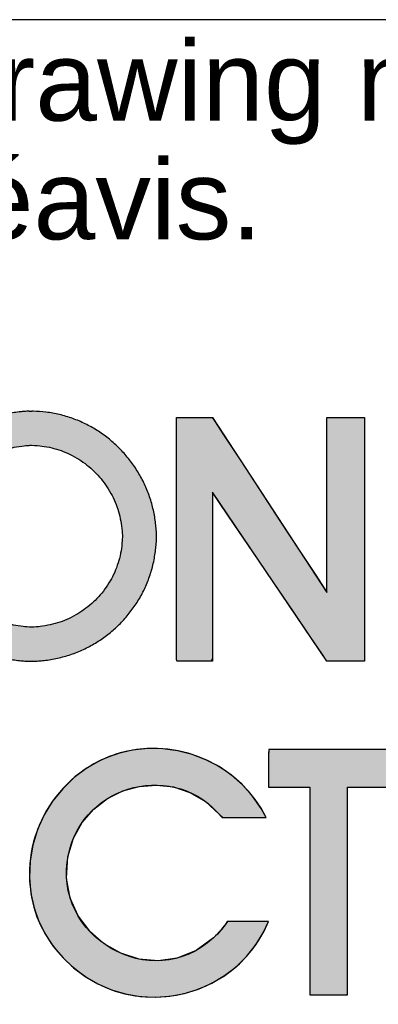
# Model space of a CAD drawing. Header units: inches. Extents: x 0 to 16.1, y 0 to 12.
# Tile 6 of 12: x 14.436 to 14.814, y 0.895 to 1.932. Entities that reach past the tile are written whole.
import ezdxf

# ---------------------------------------------------------------- set-up
doc = ezdxf.new("R2010")
doc.units = ezdxf.units.IN
doc.header["$MEASUREMENT"] = 0
doc.layers.add('Default', color=7, linetype='Continuous')

# ---------------------------------------------------------------- blocks, each defined once
blk = doc.blocks.new('block_2')
at = {"layer": 'Default', "linetype": 'Continuous'}
for points in [[(0.24683, 0.05811), (0.23145, 0.04686), (0.215, 0.04023), (0.1981, 0.03788), (0.18134, 0.03942), (0.16533, 0.04452), (0.15068, 0.05279), (0.13798, 0.06387), (0.12784, 0.07742), (0.12087, 0.09305), (0.11767, 0.11041), (0.11884, 0.12913), (0.1237, 0.14549), (0.13141, 0.15943), (0.14153, 0.17108), (0.15359, 0.18031), (0.16711, 0.187), (0.1816, 0.19102), (0.19658, 0.19224), (0.21158, 0.19054), (0.22611, 0.18578), (0.2397, 0.17786), (0.25187, 0.16663), (0.25487, 0.16367), (0.25699, 0.16367), (0.2604, 0.16367), (0.26474, 0.16367), (0.2697, 0.16367), (0.27491, 0.16367), (0.28006, 0.16367), (0.28478, 0.16367), (0.28875, 0.16367), (0.29163, 0.16367), (0.29307, 0.16367), (0.28884, 0.17158), (0.28122, 0.18255), (0.2724, 0.19238), (0.26252, 0.201), (0.25172, 0.20837), (0.24015, 0.21442), (0.22795, 0.21909), (0.21526, 0.22232), (0.20223, 0.22406), (0.189, 0.22424), (0.17572, 0.2228), (0.16193, 0.2195), (0.1484, 0.21424), (0.13587, 0.2073), (0.12445, 0.19884), (0.11426, 0.18903), (0.1054, 0.17802), (0.09799, 0.16599), (0.09213, 0.1531), (0.08795, 0.13951), (0.08555, 0.1254), (0.08504, 0.11092), (0.08631, 0.09702), (0.08907, 0.08441), (0.0934, 0.07235), (0.09917, 0.06095), (0.10626, 0.05031), (0.11454, 0.04056), (0.12388, 0.03179), (0.13415, 0.02413), (0.14525, 0.01768), (0.15702, 0.01255), (0.16937, 0.00885), (0.18226, 0.00665), (0.19546, 0.00598), (0.20851, 0.00687), (0.22126, 0.00926), (0.23358, 0.0131), (0.24533, 0.01832), (0.25638, 0.02486), (0.26659, 0.03267), (0.27583, 0.04167), (0.28396, 0.05181), (0.29085, 0.06302), (0.29522, 0.07245), (0.29404, 0.07245), (0.2915, 0.07245), (0.28789, 0.07245), (0.28355, 0.07245), (0.27879, 0.07245), (0.27392, 0.07245), (0.26926, 0.07245), (0.26513, 0.07245), (0.26184, 0.07245), (0.25972, 0.07245), (0.25895, 0.07229), (0.25798, 0.07089), (0.25698, 0.06951), (0.25596, 0.06815), (0.25491, 0.06681), (0.25383, 0.06549), (0.25272, 0.0642), (0.25159, 0.06293), (0.25044, 0.06169), (0.24926, 0.06047), (0.24806, 0.05928)], [(0.29526, 0.19042), (0.29609, 0.19042), (0.29835, 0.19042), (0.30175, 0.19042), (0.30595, 0.19042), (0.31064, 0.19042), (0.31551, 0.19042), (0.32023, 0.19042), (0.3245, 0.19042), (0.328, 0.19042), (0.33041, 0.19042), (0.33141, 0.19042), (0.33142, 0.1871), (0.33142, 0.17639), (0.33142, 0.15982), (0.33142, 0.139), (0.33142, 0.11552), (0.33142, 0.09097), (0.33142, 0.06696), (0.33142, 0.04507), (0.33142, 0.02691), (0.33142, 0.01407), (0.33142, 0.00815), (0.33188, 0.00793), (0.33369, 0.00793), (0.33659, 0.00793), (0.34029, 0.00793), (0.34451, 0.00793), (0.34895, 0.00793), (0.35332, 0.00793), (0.35735, 0.00793), (0.36073, 0.00793), (0.36317, 0.00793), (0.3644, 0.00793), (0.36449, 0.00983), (0.36449, 0.01902), (0.36449, 0.03442), (0.36449, 0.05444), (0.36449, 0.07746), (0.36449, 0.10191), (0.36449, 0.12618), (0.36449, 0.14868), (0.36449, 0.16781), (0.36449, 0.18197), (0.36449, 0.18956), (0.36476, 0.19042), (0.36647, 0.19042), (0.36949, 0.19042), (0.37349, 0.19042), (0.37813, 0.19042), (0.3831, 0.19042), (0.38808, 0.19042), (0.39272, 0.19042), (0.39672, 0.19042), (0.39973, 0.19042), (0.40145, 0.19042), (0.40172, 0.19057), (0.40172, 0.19195), (0.40172, 0.19451), (0.40172, 0.19798), (0.40172, 0.20205), (0.40172, 0.20645), (0.40172, 0.21088), (0.40172, 0.21505), (0.40172, 0.21867), (0.40172, 0.22146), (0.40172, 0.22313), (0.39941, 0.22347), (0.39247, 0.22347), (0.38554, 0.22347), (0.3786, 0.22347), (0.37167, 0.22347), (0.36474, 0.22347), (0.3578, 0.22347), (0.35087, 0.22347), (0.34394, 0.22347), (0.337, 0.22347), (0.33007, 0.22347), (0.32409, 0.22347), (0.32146, 0.22347), (0.31882, 0.22347), (0.31618, 0.22347), (0.31354, 0.22347), (0.31091, 0.22347), (0.30827, 0.22347), (0.30563, 0.22347), (0.30299, 0.22347), (0.30036, 0.22347), (0.29772, 0.22347), (0.29538, 0.22346), (0.29532, 0.22263), (0.29528, 0.22063), (0.29525, 0.21769), (0.29524, 0.21408), (0.29523, 0.21003), (0.29523, 0.20579), (0.29524, 0.20161), (0.29524, 0.19774), (0.29525, 0.19442), (0.29526, 0.19189)]]:
    blk.add_hatch(color=7, dxfattribs=at).paths.add_polyline_path(points)
at = {"layer": 'Default', "color": 7, "linetype": 'Continuous'}
blk.add_lwpolyline([(0.24683, 0.05811), (0.23145, 0.04686), (0.215, 0.04023), (0.1981, 0.03788), (0.18134, 0.03942), (0.16533, 0.04452), (0.15068, 0.05279), (0.13798, 0.06387), (0.12784, 0.07742), (0.12087, 0.09305), (0.11767, 0.11041), (0.11884, 0.12913), (0.1237, 0.14549), (0.13141, 0.15943), (0.14153, 0.17108), (0.15359, 0.18031), (0.16711, 0.187), (0.1816, 0.19102), (0.19658, 0.19224), (0.21158, 0.19054), (0.22611, 0.18578), (0.2397, 0.17786), (0.25187, 0.16663), (0.25487, 0.16367), (0.25699, 0.16367), (0.2604, 0.16367), (0.26474, 0.16367), (0.2697, 0.16367), (0.27491, 0.16367), (0.28006, 0.16367), (0.28478, 0.16367), (0.28875, 0.16367), (0.29163, 0.16367), (0.29307, 0.16367), (0.28884, 0.17158), (0.28122, 0.18255), (0.2724, 0.19238), (0.26252, 0.201), (0.25172, 0.20837), (0.24015, 0.21442), (0.22795, 0.21909), (0.21526, 0.22232), (0.20223, 0.22406), (0.189, 0.22424), (0.17572, 0.2228), (0.16193, 0.2195), (0.1484, 0.21424), (0.13587, 0.2073), (0.12445, 0.19884), (0.11426, 0.18903), (0.1054, 0.17802), (0.09799, 0.16599), (0.09213, 0.1531), (0.08795, 0.13951), (0.08555, 0.1254), (0.08504, 0.11092), (0.08631, 0.09702), (0.08907, 0.08441), (0.0934, 0.07235), (0.09917, 0.06095), (0.10626, 0.05031), (0.11454, 0.04056), (0.12388, 0.03179), (0.13415, 0.02413), (0.14525, 0.01768), (0.15702, 0.01255), (0.16937, 0.00885), (0.18226, 0.00665), (0.19546, 0.00598), (0.20851, 0.00687), (0.22126, 0.00926), (0.23358, 0.0131), (0.24533, 0.01832), (0.25638, 0.02486), (0.26659, 0.03267), (0.27583, 0.04167), (0.28396, 0.05181), (0.29085, 0.06302), (0.29522, 0.07245), (0.29404, 0.07245), (0.2915, 0.07245), (0.28789, 0.07245), (0.28355, 0.07245), (0.27879, 0.07245), (0.27392, 0.07245), (0.26926, 0.07245), (0.26513, 0.07245), (0.26184, 0.07245), (0.25972, 0.07245), (0.25895, 0.07229), (0.25798, 0.07089), (0.25698, 0.06951), (0.25596, 0.06815), (0.25491, 0.06681), (0.25383, 0.06549), (0.25272, 0.0642), (0.25159, 0.06293), (0.25044, 0.06169), (0.24926, 0.06047), (0.24806, 0.05928), (0.24683, 0.05811)], close=True, dxfattribs=at)
blk.add_lwpolyline([(0.39247, 0.22347), (0.38554, 0.22347), (0.3786, 0.22347), (0.37167, 0.22347), (0.36474, 0.22347), (0.3578, 0.22347), (0.35087, 0.22347), (0.34394, 0.22347), (0.337, 0.22347), (0.33007, 0.22347), (0.32409, 0.22347), (0.32146, 0.22347), (0.31882, 0.22347), (0.31618, 0.22347), (0.31354, 0.22347), (0.31091, 0.22347), (0.30827, 0.22347), (0.30563, 0.22347), (0.30299, 0.22347), (0.30036, 0.22347), (0.29772, 0.22347), (0.29538, 0.22346), (0.29532, 0.22263), (0.29528, 0.22063), (0.29525, 0.21769), (0.29524, 0.21408), (0.29523, 0.21003), (0.29523, 0.20579), (0.29524, 0.20161), (0.29524, 0.19774), (0.29525, 0.19442), (0.29526, 0.19189), (0.29526, 0.19042), (0.29526, 0.19042), (0.29609, 0.19042), (0.29835, 0.19042), (0.30175, 0.19042), (0.30595, 0.19042), (0.31064, 0.19042), (0.31551, 0.19042), (0.32023, 0.19042), (0.3245, 0.19042), (0.328, 0.19042), (0.33041, 0.19042), (0.33141, 0.19042), (0.33142, 0.1871), (0.33142, 0.17639), (0.33142, 0.15982), (0.33142, 0.139), (0.33142, 0.11552), (0.33142, 0.09097), (0.33142, 0.06696), (0.33142, 0.04507), (0.33142, 0.02691), (0.33142, 0.01407), (0.33142, 0.00815), (0.33188, 0.00793), (0.33369, 0.00793), (0.33659, 0.00793), (0.34029, 0.00793), (0.34451, 0.00793), (0.34895, 0.00793), (0.35332, 0.00793), (0.35735, 0.00793), (0.36073, 0.00793), (0.36317, 0.00793), (0.3644, 0.00793), (0.36449, 0.00983), (0.36449, 0.01902), (0.36449, 0.03442), (0.36449, 0.05444), (0.36449, 0.07746), (0.36449, 0.10191), (0.36449, 0.12618), (0.36449, 0.14868), (0.36449, 0.16781), (0.36449, 0.18197), (0.36449, 0.18956), (0.36476, 0.19042), (0.36647, 0.19042), (0.36949, 0.19042), (0.37349, 0.19042), (0.37813, 0.19042), (0.3831, 0.19042), (0.38808, 0.19042), (0.39272, 0.19042)], dxfattribs=at)
for points, knots in [([(0.29317, 0.16367), (0.27083, 0.20894), (0.21875, 0.23279), (0.16984, 0.22163), (0.11624, 0.20938), (0.07967, 0.1572), (0.08561, 0.10278), (0.08997, 0.05451), (0.13028, 0.01424), (0.17784, 0.00724), (0.22689, -0.00026), (0.27634, 0.02614), (0.29526, 0.07245)], [0, 0, 0, 0, 0.25, 0.25, 0.25, 0.5, 0.5, 0.5, 0.75, 0.75, 0.75, 1, 1, 1, 1]), ([(0.40172, 0.22347), (0.37603, 0.22347), (0.35036, 0.22347), (0.32468, 0.22347), (0.31491, 0.22347), (0.30514, 0.22347), (0.29538, 0.22347), (0.29514, 0.22347), (0.29526, 0.19364), (0.29526, 0.19042)], [0, 0, 0, 0, 0.333333, 0.333333, 0.333333, 0.666667, 0.666667, 0.666667, 1, 1, 1, 1]), ([(0.24683, 0.05811), (0.19257, 0.0074), (0.10403, 0.05945), (0.11926, 0.13128), (0.13251, 0.19393), (0.21412, 0.21437), (0.25433, 0.16367)], [0, 0, 0, 0, 0.5, 0.5, 0.5, 1, 1, 1, 1])]:
    blk.add_open_spline(points, degree=3, knots=knots, dxfattribs=at)
for points in [[(0.29526, 0.19042), (0.29526, 0.19042), (0.33142, 0.19042), (0.33142, 0.19042)], [(0.33142, 0.19042), (0.33142, 0.19042), (0.33142, 0.00793), (0.33142, 0.00793)], [(0.36449, 0.00793), (0.36449, 0.00793), (0.36449, 0.19042), (0.36449, 0.19042)], [(0.36449, 0.19042), (0.36449, 0.19042), (0.40172, 0.19042), (0.40172, 0.19042)], [(0.25433, 0.16367), (0.25433, 0.16367), (0.29317, 0.16367), (0.29317, 0.16367)], [(0.25906, 0.07245), (0.25552, 0.06721), (0.25142, 0.06238), (0.24683, 0.05811)], [(0.29526, 0.07245), (0.29526, 0.07245), (0.25906, 0.07245), (0.25906, 0.07245)], [(0.33142, 0.00793), (0.33142, 0.00793), (0.36449, 0.00793), (0.36449, 0.00793)]]:
    blk.add_open_spline(points, degree=3, dxfattribs=at)
blk = doc.blocks.new('Block1')
at = {"layer": 'Default', "linetype": 'Continuous'}
h = blk.add_hatch(color=7, dxfattribs=at)
edge = h.paths.add_edge_path()
edge.add_spline(control_points=[(2.17777, 1.22006), (2.17707, 1.22003), (2.17586, 1.21996), (2.17326, 1.21981), (2.17188, 1.21972), (2.16649, 1.2191), (2.16251, 1.21853), (2.15431, 1.2168), (2.15052, 1.21575), (2.14263, 1.21308), (2.13899, 1.2116), (2.13155, 1.20809), (2.12809, 1.20619), (2.12115, 1.2019), (2.1179, 1.19962), (2.11151, 1.19462), (2.10851, 1.19199), (2.10271, 1.18634), (2.09999, 1.18339), (2.09483, 1.17716), (2.09244, 1.17393), (2.08796, 1.16717), (2.08592, 1.1637), (2.08218, 1.15646), (2.08053, 1.1528), (2.07758, 1.14515), (2.07633, 1.14132), (2.07423, 1.13331), (2.07342, 1.12936), (2.07222, 1.12107), (2.07187, 1.11702), (2.07163, 1.10864), (2.07175, 1.10464), (2.07244, 1.09649), (2.073, 1.09271), (2.07456, 1.08492), (2.07551, 1.08124), (2.07788, 1.07375), (2.07922, 1.07021), (2.08235, 1.06308), (2.08405, 1.05969), (2.08788, 1.05297), (2.08993, 1.04977), (2.0944, 1.04351), (2.09676, 1.04053), (2.10184, 1.03477), (2.10449, 1.03205), (2.11013, 1.02683), (2.11303, 1.02441), (2.11919, 1.01978), (2.12231, 1.01768), (2.12894, 1.01371), (2.13225, 1.01195), (2.13932, 1.00868), (2.14278, 1.00729), (2.15023, 1.00479), (2.15382, 1.00379), (2.16158, 1.00211), (2.16531, 1.00153), (2.17078, 1.00091), (2.17228, 1.0008), (2.17542, 1.00061), (2.17706, 1.00052), (2.18311, 1.00055), (2.18447, 1.00065), (2.18743, 1.00086), (2.18904, 1.00098), (2.19476, 1.00167), (2.19872, 1.00231), (2.20667, 1.00406), (2.21047, 1.00513), (2.21812, 1.00772), (2.22176, 1.00918), (2.22901, 1.01256), (2.23247, 1.0144), (2.23927, 1.0185), (2.24251, 1.02069), (2.24882, 1.02546), (2.2518, 1.02798), (2.25757, 1.03338), (2.26026, 1.03619), (2.26543, 1.04217), (2.26782, 1.04524), (2.27234, 1.05176), (2.27438, 1.05506), (2.27819, 1.06207), (2.27986, 1.06557), (2.28292, 1.07302), (2.2842, 1.07669), (2.28643, 1.08452), (2.2873, 1.08835), (2.28834, 1.09448), (2.28858, 1.09639), (2.28901, 1.10011), (2.2892, 1.10192), (2.28946, 1.10479), (2.2895, 1.10578), (2.28957, 1.1077), (2.2896, 1.10862), (2.28962, 1.11118), (2.2896, 1.11176), (2.28956, 1.11311), (2.28953, 1.11388), (2.28931, 1.11645), (2.28915, 1.1182), (2.28878, 1.12184), (2.28858, 1.12372), (2.28763, 1.12986), (2.28683, 1.13371), (2.28472, 1.14159), (2.2835, 1.14532), (2.28057, 1.15283), (2.27894, 1.1564), (2.27524, 1.1635), (2.27324, 1.16688), (2.26884, 1.17351), (2.26649, 1.17667), (2.26142, 1.18279), (2.25876, 1.18568), (2.25308, 1.19123), (2.25013, 1.19383), (2.2439, 1.19877), (2.2407, 1.20104), (2.23396, 1.2053), (2.23055, 1.20721), (2.22333, 1.21074), (2.21974, 1.21227), (2.21211, 1.21501), (2.20837, 1.21613), (2.20038, 1.21801), (2.19651, 1.2187), (2.18869, 1.21963), (2.18514, 1.21982), (2.18086, 1.22009), (2.18045, 1.22011), (2.18004, 1.22013)], knot_values=[0, 0, 0, 0, 0.006253, 0.006253, 0.012505, 0.012505, 0.030829, 0.030829, 0.048882, 0.048882, 0.066764, 0.066764, 0.084548, 0.084548, 0.102286, 0.102286, 0.120012, 0.120012, 0.137747, 0.137747, 0.15551, 0.15551, 0.173315, 0.173315, 0.191184, 0.191184, 0.20915, 0.20915, 0.227262, 0.227262, 0.245593, 0.245593, 0.263702, 0.263702, 0.281026, 0.281026, 0.298163, 0.298163, 0.315172, 0.315172, 0.332097, 0.332097, 0.348969, 0.348969, 0.365805, 0.365805, 0.382621, 0.382621, 0.39943, 0.39943, 0.41625, 0.41625, 0.433104, 0.433104, 0.450033, 0.450033, 0.467091, 0.467091, 0.484355, 0.484355, 0.491212, 0.491212, 0.49807, 0.49807, 0.505746, 0.505746, 0.513421, 0.513421, 0.531337, 0.531337, 0.549023, 0.549023, 0.566548, 0.566548, 0.583962, 0.583962, 0.601305, 0.601305, 0.618607, 0.618607, 0.635893, 0.635893, 0.65319, 0.65319, 0.67053, 0.67053, 0.687954, 0.687954, 0.705517, 0.705517, 0.72329, 0.72329, 0.732328, 0.732328, 0.741367, 0.741367, 0.744906, 0.744906, 0.748446, 0.748446, 0.750825, 0.750825, 0.753204, 0.753204, 0.762224, 0.762224, 0.771244, 0.771244, 0.789037, 0.789037, 0.806664, 0.806664, 0.824184, 0.824184, 0.841639, 0.841639, 0.859056, 0.859056, 0.876456, 0.876456, 0.893855, 0.893855, 0.91127, 0.91127, 0.928728, 0.928728, 0.946265, 0.946265, 0.963936, 0.963936, 0.981815, 0.981815, 0.998218, 0.998218, 1, 1, 1, 1], degree=3, periodic=0)
edge.add_line((2.18004, 1.22013), (2.17777, 1.22006))
edge = h.paths.add_edge_path()
edge.add_spline(control_points=[(2.17867, 1.19007), (2.17774, 1.19001), (2.17497, 1.18989), (2.17104, 1.18945), (2.16692, 1.18883), (2.16235, 1.18787), (2.15839, 1.18678), (2.15398, 1.18529), (2.15021, 1.18376), (2.14597, 1.18176), (2.14241, 1.17982), (2.13838, 1.17732), (2.13507, 1.17501), (2.1313, 1.17205), (2.12826, 1.16939), (2.12479, 1.16601), (2.12205, 1.16304), (2.11895, 1.15929), (2.11654, 1.15604), (2.11384, 1.15197), (2.11179, 1.14848), (2.10955, 1.14415), (2.10788, 1.14044), (2.10614, 1.13592), (2.10487, 1.13203), (2.10365, 1.12736), (2.10282, 1.12332), (2.10213, 1.11853), (2.10177, 1.11438), (2.10163, 1.10958), (2.10175, 1.10546), (2.10215, 1.10084), (2.10271, 1.09694), (2.1036, 1.09249), (2.10458, 1.08872), (2.10595, 1.08439), (2.10732, 1.08077), (2.10915, 1.07659), (2.11088, 1.07315), (2.11315, 1.06916), (2.11522, 1.06593), (2.11789, 1.06219), (2.12028, 1.05919), (2.12332, 1.05573), (2.12599, 1.05299), (2.12935, 1.04988), (2.13229, 1.04743), (2.13593, 1.0447), (2.1391, 1.04256), (2.14296, 1.04024), (2.14635, 1.03845), (2.15039, 1.03657), (2.15397, 1.03515), (2.15816, 1.03374), (2.1619, 1.0327), (2.16621, 1.03177), (2.17009, 1.03116), (2.17403, 1.03072), (2.17703, 1.03056), (2.18013, 1.03041), (2.18199, 1.03056), (2.18545, 1.03076), (2.18987, 1.03128), (2.1939, 1.03193), (2.19855, 1.03296), (2.20242, 1.03404), (2.2069, 1.03556), (2.2106, 1.03705), (2.21488, 1.03904), (2.21838, 1.0409), (2.22243, 1.04334), (2.2257, 1.04555), (2.22946, 1.0484), (2.23247, 1.05094), (2.23591, 1.05416), (2.23864, 1.057), (2.24171, 1.06055), (2.24412, 1.06366), (2.24678, 1.0675), (2.24886, 1.07086), (2.25108, 1.07494), (2.25279, 1.07852), (2.25455, 1.08281), (2.25586, 1.08659), (2.25714, 1.09106), (2.25803, 1.09501), (2.25879, 1.09966), (2.25923, 1.10375), (2.25955, 1.10706), (2.25959, 1.1086), (2.25963, 1.11021), (2.25962, 1.1109), (2.25959, 1.11195), (2.25933, 1.11493), (2.25895, 1.11902), (2.25826, 1.12368), (2.25743, 1.12764), (2.25622, 1.13218), (2.25497, 1.13599), (2.25326, 1.14038), (2.25161, 1.14401), (2.24942, 1.14821), (2.2474, 1.15163), (2.24476, 1.15559), (2.24239, 1.15877), (2.23935, 1.16245), (2.23666, 1.16537), (2.23325, 1.16871), (2.23028, 1.17132), (2.22655, 1.17427), (2.22332, 1.17657), (2.21933, 1.17909), (2.21586, 1.18103), (2.21165, 1.18309), (2.20798, 1.18465), (2.2036, 1.18623), (2.19974, 1.18738), (2.19521, 1.18845), (2.19121, 1.18916), (2.18677, 1.18967), (2.18321, 1.1899), (2.17961, 1.19013), (2.17909, 1.19014), (2.17877, 1.19009), (2.17867, 1.19007)], knot_values=[0, 0, 0, 0, 0.012505, 0.012505, 0.030829, 0.030829, 0.048882, 0.048882, 0.066764, 0.066764, 0.084548, 0.084548, 0.102286, 0.102286, 0.120012, 0.120012, 0.137747, 0.137747, 0.15551, 0.15551, 0.173315, 0.173315, 0.191184, 0.191184, 0.20915, 0.20915, 0.227262, 0.227262, 0.245593, 0.245593, 0.263702, 0.263702, 0.281026, 0.281026, 0.298163, 0.298163, 0.315172, 0.315172, 0.332097, 0.332097, 0.348969, 0.348969, 0.365805, 0.365805, 0.382621, 0.382621, 0.39943, 0.39943, 0.41625, 0.41625, 0.433104, 0.433104, 0.450033, 0.450033, 0.467091, 0.467091, 0.484355, 0.484355, 0.49807, 0.49807, 0.49807, 0.513421, 0.513421, 0.531337, 0.531337, 0.549023, 0.549023, 0.566548, 0.566548, 0.583962, 0.583962, 0.601305, 0.601305, 0.618607, 0.618607, 0.635893, 0.635893, 0.65319, 0.65319, 0.67053, 0.67053, 0.687954, 0.687954, 0.705517, 0.705517, 0.72329, 0.72329, 0.741367, 0.741367, 0.748446, 0.748446, 0.748446, 0.753204, 0.753204, 0.771244, 0.771244, 0.789037, 0.789037, 0.806664, 0.806664, 0.824184, 0.824184, 0.841639, 0.841639, 0.859056, 0.859056, 0.876456, 0.876456, 0.893855, 0.893855, 0.91127, 0.91127, 0.928728, 0.928728, 0.946265, 0.946265, 0.963936, 0.963936, 0.981815, 0.981815, 0.998218, 0.998218, 0.998218, 1, 1, 1, 1], degree=3, periodic=0)
blk.add_hatch(color=7, dxfattribs=at).paths.add_polyline_path([(2.3073, 1.21448), (2.3073, 1.19871), (2.3073, 1.18293), (2.3073, 1.16716), (2.3073, 1.15138), (2.3073, 1.13561), (2.3073, 1.11983), (2.3073, 1.10406), (2.3073, 1.08828), (2.3073, 1.07727), (2.3073, 1.06864), (2.3073, 1.06001), (2.3073, 1.05138), (2.3073, 1.04275), (2.3073, 1.03412), (2.3073, 1.0255), (2.3073, 1.01687), (2.3073, 1.01096), (2.30727, 1.01006), (2.30723, 1.00867), (2.3072, 1.00697), (2.30718, 1.00516), (2.3072, 1.00342), (2.30727, 1.00194), (2.30742, 1.00092), (2.30765, 1.00054), (2.31138, 1.00054), (2.31512, 1.00054), (2.31885, 1.00054), (2.32258, 1.00054), (2.32631, 1.00054), (2.33004, 1.00054), (2.33378, 1.00054), (2.33752, 1.00054), (2.33877, 1.00323), (2.33877, 1.01597), (2.33877, 1.0364), (2.33877, 1.06144), (2.33877, 1.08803), (2.33877, 1.11307), (2.33877, 1.1335), (2.33877, 1.14624), (2.33924, 1.14824), (2.34567, 1.13875), (2.35802, 1.12054), (2.37419, 1.0967), (2.3921, 1.07028), (2.40967, 1.04439), (2.4248, 1.02208), (2.43541, 1.00643), (2.43941, 1.00054), (2.44072, 1.00054), (2.44421, 1.00054), (2.44918, 1.00054), (2.45496, 1.00054), (2.46085, 1.00054), (2.46617, 1.00054), (2.47023, 1.00054), (2.47235, 1.00054), (2.4725, 1.00442), (2.4725, 1.02279), (2.4725, 1.05224), (2.4725, 1.08835), (2.4725, 1.12667), (2.4725, 1.16278), (2.4725, 1.19223), (2.4725, 1.2106), (2.47235, 1.21448), (2.47023, 1.21448), (2.46617, 1.21448), (2.46085, 1.21448), (2.45496, 1.21448), (2.44918, 1.21448), (2.44421, 1.21448), (2.44072, 1.21448), (2.43941, 1.21448), (2.43941, 1.20838), (2.43941, 1.19218), (2.43941, 1.16909), (2.43941, 1.14227), (2.43941, 1.11493), (2.43941, 1.09024), (2.43941, 1.07139), (2.43941, 1.06156), (2.43758, 1.06364), (2.42894, 1.07682), (2.41508, 1.09797), (2.3981, 1.1239), (2.38007, 1.15143), (2.36309, 1.17736), (2.34923, 1.19851), (2.34059, 1.21169), (2.33862, 1.21448), (2.33661, 1.21448), (2.33275, 1.21448), (2.32769, 1.21448), (2.32209, 1.21448), (2.3166, 1.21448), (2.31187, 1.21448), (2.30855, 1.21448)])
at = {"layer": 'Default', "color": 7, "linetype": 'Continuous'}
blk.add_line((2.17777, 1.22006), (2.18004, 1.22013), dxfattribs=at)
blk.add_lwpolyline([(2.3073, 1.21448), (2.30855, 1.21448), (2.31187, 1.21448), (2.3166, 1.21448), (2.32209, 1.21448), (2.32769, 1.21448), (2.33275, 1.21448), (2.33661, 1.21448), (2.33862, 1.21448), (2.34059, 1.21169), (2.34923, 1.19851), (2.36309, 1.17736), (2.38007, 1.15143), (2.3981, 1.1239), (2.41508, 1.09797), (2.42894, 1.07682), (2.43758, 1.06364), (2.43941, 1.06156), (2.43941, 1.07139), (2.43941, 1.09024), (2.43941, 1.11493), (2.43941, 1.14227), (2.43941, 1.16909), (2.43941, 1.19218), (2.43941, 1.20838), (2.43941, 1.21448), (2.44072, 1.21448), (2.44421, 1.21448), (2.44918, 1.21448), (2.45496, 1.21448), (2.46085, 1.21448), (2.46617, 1.21448), (2.47023, 1.21448), (2.47235, 1.21448), (2.4725, 1.2106), (2.4725, 1.19223), (2.4725, 1.16278), (2.4725, 1.12667), (2.4725, 1.08835), (2.4725, 1.05224), (2.4725, 1.02279), (2.4725, 1.00442), (2.47235, 1.00054), (2.47023, 1.00054), (2.46617, 1.00054), (2.46085, 1.00054), (2.45496, 1.00054), (2.44918, 1.00054), (2.44421, 1.00054), (2.44072, 1.00054), (2.43941, 1.00054), (2.43541, 1.00643), (2.4248, 1.02208), (2.40967, 1.04439), (2.3921, 1.07028), (2.37419, 1.0967), (2.35802, 1.12054), (2.34567, 1.13875), (2.33924, 1.14824), (2.33877, 1.14624), (2.33877, 1.1335), (2.33877, 1.11307), (2.33877, 1.08803), (2.33877, 1.06144), (2.33877, 1.0364), (2.33877, 1.01597), (2.33877, 1.00323), (2.33752, 1.00054), (2.33378, 1.00054), (2.33004, 1.00054), (2.32631, 1.00054), (2.32258, 1.00054), (2.31885, 1.00054), (2.31512, 1.00054), (2.31138, 1.00054), (2.30765, 1.00054), (2.30742, 1.00092), (2.30727, 1.00194), (2.3072, 1.00342), (2.30718, 1.00516), (2.3072, 1.00697), (2.30723, 1.00867), (2.30727, 1.01006), (2.3073, 1.01096), (2.3073, 1.01687), (2.3073, 1.0255), (2.3073, 1.03412), (2.3073, 1.04275), (2.3073, 1.05138), (2.3073, 1.06001), (2.3073, 1.06864), (2.3073, 1.07727), (2.3073, 1.08828), (2.3073, 1.10406), (2.3073, 1.11983), (2.3073, 1.13561), (2.3073, 1.15138), (2.3073, 1.16716), (2.3073, 1.18293), (2.3073, 1.19871), (2.3073, 1.21448)], close=True, dxfattribs=at)
for points, knots in [([(2.17777, 1.22006), (2.17707, 1.22003), (2.17586, 1.21996), (2.17326, 1.21981), (2.17188, 1.21972), (2.16649, 1.2191), (2.16251, 1.21853), (2.15431, 1.2168), (2.15052, 1.21575), (2.14263, 1.21308), (2.13899, 1.2116), (2.13155, 1.20809), (2.12809, 1.20619), (2.12115, 1.2019), (2.1179, 1.19962), (2.11151, 1.19462), (2.10851, 1.19199), (2.10271, 1.18634), (2.09999, 1.18339), (2.09483, 1.17716), (2.09244, 1.17393), (2.08796, 1.16717), (2.08592, 1.1637), (2.08218, 1.15646), (2.08053, 1.1528), (2.07758, 1.14515), (2.07633, 1.14132), (2.07423, 1.13331), (2.07342, 1.12936), (2.07222, 1.12107), (2.07187, 1.11702), (2.07163, 1.10864), (2.07175, 1.10464), (2.07244, 1.09649), (2.073, 1.09271), (2.07456, 1.08492), (2.07551, 1.08124), (2.07788, 1.07375), (2.07922, 1.07021), (2.08235, 1.06308), (2.08405, 1.05969), (2.08788, 1.05297), (2.08993, 1.04977), (2.0944, 1.04351), (2.09676, 1.04053), (2.10184, 1.03477), (2.10449, 1.03205), (2.11013, 1.02683), (2.11303, 1.02441), (2.11919, 1.01978), (2.12231, 1.01768), (2.12894, 1.01371), (2.13225, 1.01195), (2.13932, 1.00868), (2.14278, 1.00729), (2.15023, 1.00479), (2.15382, 1.00379), (2.16158, 1.00211), (2.16531, 1.00153), (2.17078, 1.00091), (2.17228, 1.0008), (2.17542, 1.00061), (2.17706, 1.00052), (2.18311, 1.00055), (2.18447, 1.00065), (2.18743, 1.00086), (2.18904, 1.00098), (2.19476, 1.00167), (2.19872, 1.00231), (2.20667, 1.00406), (2.21047, 1.00513), (2.21812, 1.00772), (2.22176, 1.00918), (2.22901, 1.01256), (2.23247, 1.0144), (2.23927, 1.0185), (2.24251, 1.02069), (2.24882, 1.02546), (2.2518, 1.02798), (2.25757, 1.03338), (2.26026, 1.03619), (2.26543, 1.04217), (2.26782, 1.04524), (2.27234, 1.05176), (2.27438, 1.05506), (2.27819, 1.06207), (2.27986, 1.06557), (2.28292, 1.07302), (2.2842, 1.07669), (2.28643, 1.08452), (2.2873, 1.08835), (2.28834, 1.09448), (2.28858, 1.09639), (2.28901, 1.10011), (2.2892, 1.10192), (2.28946, 1.10479), (2.2895, 1.10578), (2.28957, 1.1077), (2.2896, 1.10862), (2.28962, 1.11118), (2.2896, 1.11176), (2.28956, 1.11311), (2.28953, 1.11388), (2.28931, 1.11645), (2.28915, 1.1182), (2.28878, 1.12184), (2.28858, 1.12372), (2.28763, 1.12986), (2.28683, 1.13371), (2.28472, 1.14159), (2.2835, 1.14532), (2.28057, 1.15283), (2.27894, 1.1564), (2.27524, 1.1635), (2.27324, 1.16688), (2.26884, 1.17351), (2.26649, 1.17667), (2.26142, 1.18279), (2.25876, 1.18568), (2.25308, 1.19123), (2.25013, 1.19383), (2.2439, 1.19877), (2.2407, 1.20104), (2.23396, 1.2053), (2.23055, 1.20721), (2.22333, 1.21074), (2.21974, 1.21227), (2.21211, 1.21501), (2.20837, 1.21613), (2.20038, 1.21801), (2.19651, 1.2187), (2.18869, 1.21963), (2.18514, 1.21982), (2.18086, 1.22009), (2.18045, 1.22011), (2.18004, 1.22013)], [0, 0, 0, 0, 0.006253, 0.006253, 0.012505, 0.012505, 0.030829, 0.030829, 0.048882, 0.048882, 0.066764, 0.066764, 0.084548, 0.084548, 0.102286, 0.102286, 0.120012, 0.120012, 0.137747, 0.137747, 0.15551, 0.15551, 0.173315, 0.173315, 0.191184, 0.191184, 0.20915, 0.20915, 0.227262, 0.227262, 0.245593, 0.245593, 0.263702, 0.263702, 0.281026, 0.281026, 0.298163, 0.298163, 0.315172, 0.315172, 0.332097, 0.332097, 0.348969, 0.348969, 0.365805, 0.365805, 0.382621, 0.382621, 0.39943, 0.39943, 0.41625, 0.41625, 0.433104, 0.433104, 0.450033, 0.450033, 0.467091, 0.467091, 0.484355, 0.484355, 0.491212, 0.491212, 0.49807, 0.49807, 0.505746, 0.505746, 0.513421, 0.513421, 0.531337, 0.531337, 0.549023, 0.549023, 0.566548, 0.566548, 0.583962, 0.583962, 0.601305, 0.601305, 0.618607, 0.618607, 0.635893, 0.635893, 0.65319, 0.65319, 0.67053, 0.67053, 0.687954, 0.687954, 0.705517, 0.705517, 0.72329, 0.72329, 0.732328, 0.732328, 0.741367, 0.741367, 0.744906, 0.744906, 0.748446, 0.748446, 0.750825, 0.750825, 0.753204, 0.753204, 0.762224, 0.762224, 0.771244, 0.771244, 0.789037, 0.789037, 0.806664, 0.806664, 0.824184, 0.824184, 0.841639, 0.841639, 0.859056, 0.859056, 0.876456, 0.876456, 0.893855, 0.893855, 0.91127, 0.91127, 0.928728, 0.928728, 0.946265, 0.946265, 0.963936, 0.963936, 0.981815, 0.981815, 0.998218, 0.998218, 1, 1, 1, 1]), ([(2.33877, 1.00054), (2.32836, 1.00054), (2.31803, 1.00054), (2.30765, 1.00054), (2.30686, 1.00054), (2.3073, 1.01015), (2.3073, 1.01112), (2.3073, 1.03508), (2.3073, 1.05905), (2.3073, 1.08302), (2.3073, 1.12684), (2.3073, 1.17066), (2.3073, 1.21448)], [0, 0, 0, 0, 0.25, 0.25, 0.25, 0.5, 0.5, 0.5, 0.75, 0.75, 0.75, 1, 1, 1, 1]), ([(2.17867, 1.19007), (2.17774, 1.19001), (2.17497, 1.18989), (2.17104, 1.18945), (2.16692, 1.18883), (2.16235, 1.18787), (2.15839, 1.18678), (2.15398, 1.18529), (2.15021, 1.18376), (2.14597, 1.18176), (2.14241, 1.17982), (2.13838, 1.17732), (2.13507, 1.17501), (2.1313, 1.17205), (2.12826, 1.16939), (2.12479, 1.16601), (2.12205, 1.16304), (2.11895, 1.15929), (2.11654, 1.15604), (2.11384, 1.15197), (2.11179, 1.14848), (2.10955, 1.14415), (2.10788, 1.14044), (2.10614, 1.13592), (2.10487, 1.13203), (2.10365, 1.12736), (2.10282, 1.12332), (2.10213, 1.11853), (2.10177, 1.11438), (2.10163, 1.10958), (2.10175, 1.10546), (2.10215, 1.10084), (2.10271, 1.09694), (2.1036, 1.09249), (2.10458, 1.08872), (2.10595, 1.08439), (2.10732, 1.08077), (2.10915, 1.07659), (2.11088, 1.07315), (2.11315, 1.06916), (2.11522, 1.06593), (2.11789, 1.06219), (2.12028, 1.05919), (2.12332, 1.05573), (2.12599, 1.05299), (2.12935, 1.04988), (2.13229, 1.04743), (2.13593, 1.0447), (2.1391, 1.04256), (2.14296, 1.04024), (2.14635, 1.03845), (2.15039, 1.03657), (2.15397, 1.03515), (2.15816, 1.03374), (2.1619, 1.0327), (2.16621, 1.03177), (2.17009, 1.03116), (2.17403, 1.03072), (2.17703, 1.03056), (2.18013, 1.03041), (2.18199, 1.03056), (2.18545, 1.03076), (2.18987, 1.03128), (2.1939, 1.03193), (2.19855, 1.03296), (2.20242, 1.03404), (2.2069, 1.03556), (2.2106, 1.03705), (2.21488, 1.03904), (2.21838, 1.0409), (2.22243, 1.04334), (2.2257, 1.04555), (2.22946, 1.0484), (2.23247, 1.05094), (2.23591, 1.05416), (2.23864, 1.057), (2.24171, 1.06055), (2.24412, 1.06366), (2.24678, 1.0675), (2.24886, 1.07086), (2.25108, 1.07494), (2.25279, 1.07852), (2.25455, 1.08281), (2.25586, 1.08659), (2.25714, 1.09106), (2.25803, 1.09501), (2.25879, 1.09966), (2.25923, 1.10375), (2.25955, 1.10706), (2.25959, 1.1086), (2.25963, 1.11021), (2.25962, 1.1109), (2.25959, 1.11195), (2.25933, 1.11493), (2.25895, 1.11902), (2.25826, 1.12368), (2.25743, 1.12764), (2.25622, 1.13218), (2.25497, 1.13599), (2.25326, 1.14038), (2.25161, 1.14401), (2.24942, 1.14821), (2.2474, 1.15163), (2.24476, 1.15559), (2.24239, 1.15877), (2.23935, 1.16245), (2.23666, 1.16537), (2.23325, 1.16871), (2.23028, 1.17132), (2.22655, 1.17427), (2.22332, 1.17657), (2.21933, 1.17909), (2.21586, 1.18103), (2.21165, 1.18309), (2.20798, 1.18465), (2.2036, 1.18623), (2.19974, 1.18738), (2.19521, 1.18845), (2.19121, 1.18916), (2.18677, 1.18967), (2.18321, 1.1899), (2.17961, 1.19013), (2.17909, 1.19014), (2.17877, 1.19009), (2.17867, 1.19007)], [0, 0, 0, 0, 0.012505, 0.012505, 0.030829, 0.030829, 0.048882, 0.048882, 0.066764, 0.066764, 0.084548, 0.084548, 0.102286, 0.102286, 0.120012, 0.120012, 0.137747, 0.137747, 0.15551, 0.15551, 0.173315, 0.173315, 0.191184, 0.191184, 0.20915, 0.20915, 0.227262, 0.227262, 0.245593, 0.245593, 0.263702, 0.263702, 0.281026, 0.281026, 0.298163, 0.298163, 0.315172, 0.315172, 0.332097, 0.332097, 0.348969, 0.348969, 0.365805, 0.365805, 0.382621, 0.382621, 0.39943, 0.39943, 0.41625, 0.41625, 0.433104, 0.433104, 0.450033, 0.450033, 0.467091, 0.467091, 0.484355, 0.484355, 0.49807, 0.49807, 0.49807, 0.513421, 0.513421, 0.531337, 0.531337, 0.549023, 0.549023, 0.566548, 0.566548, 0.583962, 0.583962, 0.601305, 0.601305, 0.618607, 0.618607, 0.635893, 0.635893, 0.65319, 0.65319, 0.67053, 0.67053, 0.687954, 0.687954, 0.705517, 0.705517, 0.72329, 0.72329, 0.741367, 0.741367, 0.748446, 0.748446, 0.748446, 0.753204, 0.753204, 0.771244, 0.771244, 0.789037, 0.789037, 0.806664, 0.806664, 0.824184, 0.824184, 0.841639, 0.841639, 0.859056, 0.859056, 0.876456, 0.876456, 0.893855, 0.893855, 0.91127, 0.91127, 0.928728, 0.928728, 0.946265, 0.946265, 0.963936, 0.963936, 0.981815, 0.981815, 0.998218, 0.998218, 0.998218, 1, 1, 1, 1])]:
    blk.add_open_spline(points, degree=3, knots=knots, dxfattribs=at)
for points in [[(2.3073, 1.21448), (2.3073, 1.21448), (2.33877, 1.21448), (2.33877, 1.21448)], [(2.33877, 1.21448), (2.33877, 1.21448), (2.43941, 1.06085), (2.43941, 1.06085)], [(2.43941, 1.06085), (2.43941, 1.06085), (2.43941, 1.21448), (2.43941, 1.21448)], [(2.43941, 1.21448), (2.43941, 1.21448), (2.4725, 1.21448), (2.4725, 1.21448)], [(2.4725, 1.21448), (2.4725, 1.21448), (2.4725, 1.00054), (2.4725, 1.00054)], [(2.43941, 1.00054), (2.43941, 1.00054), (2.33877, 1.14893), (2.33877, 1.14893)], [(2.33877, 1.14893), (2.33877, 1.14893), (2.33877, 1.00054), (2.33877, 1.00054)], [(2.4725, 1.00054), (2.4725, 1.00054), (2.43941, 1.00054), (2.43941, 1.00054)]]:
    blk.add_open_spline(points, degree=3, dxfattribs=at)
at = {"layer": 'Default', "color": 7}
blk.add_blockref('block_2', (2.0929, 0.69957), dxfattribs=at)
blk = doc.blocks.new('Block13')
at = {"layer": 'Default', "color": 7, "linetype": 'Continuous'}
blk.add_line((0, 1.6479), (3.51548, 1.6479), dxfattribs=at)
at = {"layer": 'Default', "color": 7}
blk.add_blockref('Block1', (0.03706, 0.08409), dxfattribs=at)
at = {"layer": 'Default', "char_height": 0.07, "attachment_point": 1}
for s, insert, width in [('{\\fArial|b0||i0||c0|p34;\\C7;\\H7.e-002;\\W1.;\\T1.;Data subject to change without notice. Isometric drawing not to scale.}', (0.02984, 1.6292), 3.4863909), ('{\\fArial|b0||i0||c0|p34;\\C7;\\H7.e-002;\\W1.;\\T1.;Les données sont sujettes à changement sans préavis.}', (0.03339, 1.52502), 3.235631)]:
    blk.add_mtext(s, dxfattribs=dict(at, insert=insert, width=width))
blk = doc.blocks.new('Block11')
at = {"layer": 'Default', "color": 7}
blk.add_blockref('Block13', (0, 0), dxfattribs=at)
blk = doc.blocks.new('Block10')
at = {"layer": 'Default', "color": 7}
blk.add_blockref('Block11', (0, 0), dxfattribs=at)
blk = doc.blocks.new('Block2')
at = {"layer": 'Default', "color": 7, "xscale": 15, "yscale": 15, "zscale": 15}
blk.add_blockref('Block10', (-52.744, 0), dxfattribs=at)
blk = doc.blocks.new('Block222')
at = {"layer": 'Default', "color": 7}
blk.add_blockref('Block2', (106.578, -49.503), dxfattribs=at)

msp = doc.modelspace()

# ---------------------------------------------------------------- block references
at = {"layer": 'Default', "color": 7, "xscale": 0.0800376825, "yscale": 0.0800376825, "zscale": 0.0800376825}
msp.add_blockref('Block222', (7.4783, 3.9162), dxfattribs=at)

doc.saveas('drawing.dxf')
